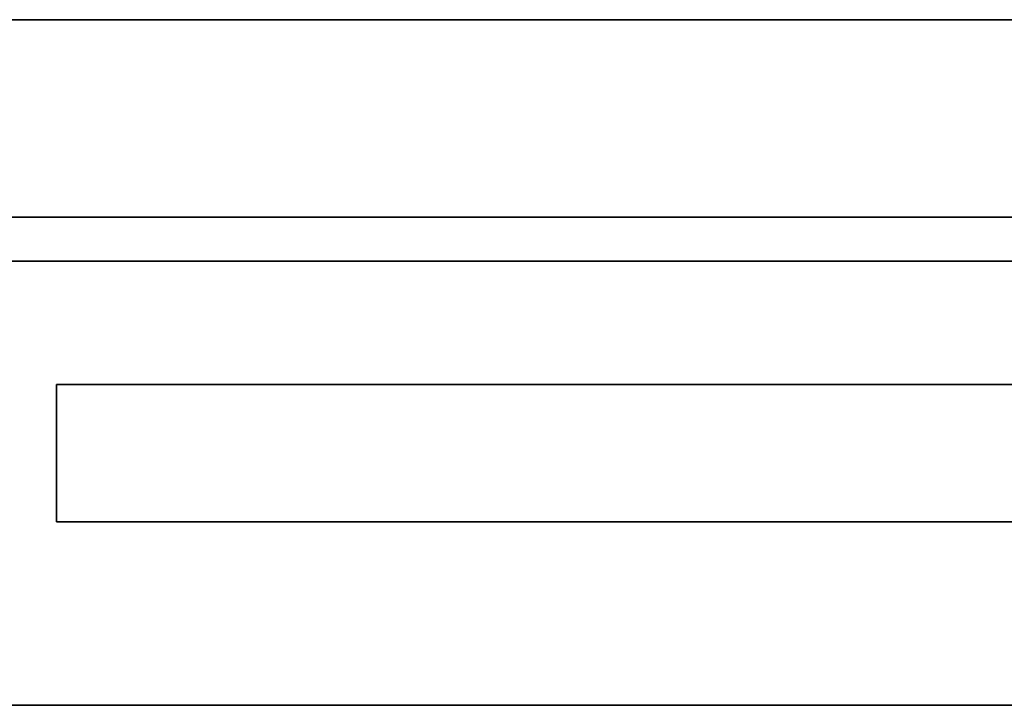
# Model space of a CAD drawing. Header units: millimetres. Extents: x 2 to 1120, y -2 to 861.
# Tile 64 of 226: x 451.73 to 457.42, y 287.05 to 291.01. Entities that reach past the tile are written whole.
import ezdxf

# ---------------------------------------------------------------- set-up
doc = ezdxf.new("R2010")
doc.units = ezdxf.units.MM

msp = doc.modelspace()

# ---------------------------------------------------------------- linework, layer by layer
at = {"color": 8, "linetype": 'Continuous', "lineweight": 35}
for p, q in [((477.3471, 291.0071), (420.1302, 291.0071)), ((420.1302, 289.6135), (458.5342, 289.6135))]:
    msp.add_line(p, q, dxfattribs=at)
at = {"color": 7, "linetype": 'Continuous', "lineweight": 35}
for p, q in [((420.1302, 289.8675), (477.3471, 289.8675)), ((458.6743, 288.901), (451.9471, 288.901)), ((451.9471, 288.901), (451.9471, 288.1072)), ((451.9471, 288.1072), (458.6743, 288.1072)), ((420.1302, 287.0489), (458.6743, 287.0489))]:
    msp.add_line(p, q, dxfattribs=at)

doc.saveas('drawing.dxf')
